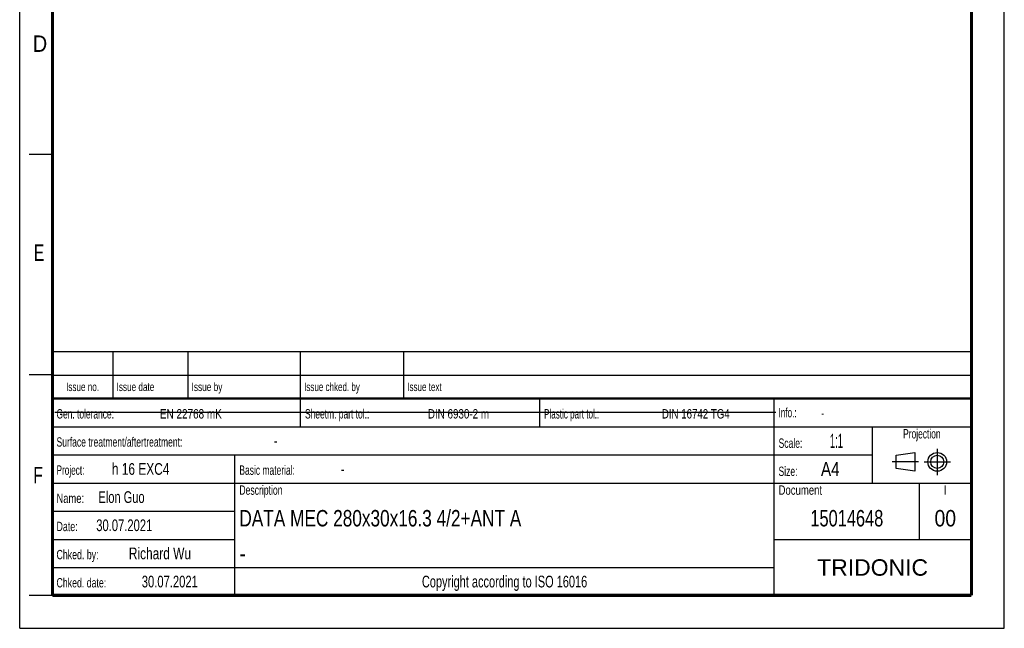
# Model space of a CAD drawing. Header units: millimetres. Extents: x 0 to 210, y 0 to 297.
# Tile 1 of 11: x 0 to 210, y 0 to 130. Entities that reach past the tile are written whole.
import ezdxf
from ezdxf.enums import TextEntityAlignment as Align

# ---------------------------------------------------------------- set-up
doc = ezdxf.new("R2010")
doc.units = ezdxf.units.MM
doc.header["$LTSCALE"] = 19.36
doc.linetypes.add('CENTER', pattern=[0.6, 0.375, -0.075, 0.075, -0.075])
doc.layers.get('0').update_dxf_attribs({"linetype": 'CONTINUOUS'})
doc.layers.add('DEFAULT_1', color=7, linetype='CENTER')
doc.layers.add('Z_NOTICE', color=7, linetype='CONTINUOUS')
doc.styles.get("Standard").update_dxf_attribs({"font": 'txt', "width": 0.7})
doc.styles.add('TEXTSTYLE_2', font='txt', dxfattribs={"width": 0.75})
doc.styles.add('TEXTSTYLE_5', font='arial.ttf')

# ---------------------------------------------------------------- blocks, each defined once
blk = doc.blocks.new('PROJEKTIONSMETHODE_BL0', base_point=(192.31, 35.47))
at = {"color": 2, "linetype": 'CONTINUOUS'}
for p, q in [((186.91, 36.87), (190.91, 37.47)), ((186.91, 34.07), (186.91, 36.87)), ((190.91, 37.47), (190.91, 33.47)), ((190.91, 33.47), (186.91, 34.07))]:
    blk.add_line(p, q, dxfattribs=at)
for radius in [2, 1.4]:
    blk.add_circle((195.71, 35.47), radius, dxfattribs=at)
at = {"layer": 'DEFAULT_1', "color": 2, "linetype": 'CENTER'}
for p, q in [((195.71, 38.27), (195.71, 32.67)), ((191.71, 35.47), (186.11, 35.47)), ((192.91, 35.47), (198.5, 35.47))]:
    blk.add_line(p, q, dxfattribs=at)

msp = doc.modelspace()

# ---------------------------------------------------------------- linework, layer by layer
at = {"color": 2, "linetype": 'CONTINUOUS'}
for p, q in [((0, 0), (0, 297)), ((210, 0), (210, 297)), ((7, 101), (2, 101)), ((6.91362, 48.96015), (6.91362, 58.96015)), ((6.91362, 58.96015), (202.91362, 58.96015)), ((19.91362, 48.96015), (19.91362, 58.96015)), ((35.91362, 48.96015), (35.91362, 58.96015)), ((59.91362, 48.96015), (59.91362, 58.96015)), ((81.91362, 48.96015), (81.91362, 58.96015)), ((202.91362, 48.96015), (202.91362, 58.96015)), ((7, 54), (2, 54)), ((6.91362, 53.96015), (202.91362, 53.96015)), ((6.91355, 6.96013), (6.91355, 48.96013)), ((6.91355, 48.96013), (202.91355, 48.96013)), ((6.91362, 48.96015), (202.91362, 48.96015)), ((59.91355, 42.96013), (59.91355, 48.96013)), ((110.91355, 42.96013), (110.91355, 48.96013)), ((160.91355, 6.96013), (160.91355, 48.96013)), ((202.91355, 6.96013), (202.91355, 48.96013)), ((6.91355, 42.96013), (202.91355, 42.96013)), ((181.91355, 30.96013), (181.91355, 42.96013)), ((6.91355, 36.96013), (181.91355, 36.96013)), ((45.91355, 6.96013), (45.91355, 36.96013)), ((6.91355, 30.96013), (202.91355, 30.96013)), ((191.91355, 18.96013), (191.91355, 30.96013)), ((6.91355, 24.96013), (45.91355, 24.96013)), ((6.91355, 18.96013), (45.91355, 18.96013)), ((160.91355, 18.96013), (202.91355, 18.96013)), ((6.91355, 12.96013), (160.91355, 12.96013)), ((7, 7), (2, 7)), ((6.91355, 6.96013), (202.91355, 6.96013)), ((0, 0), (210, 0))]:
    msp.add_line(p, q, dxfattribs=at)
at = {"color": 7, "linetype": 'CONTINUOUS'}
msp.add_line((7.46812, 46.04239), (161.26812, 46.04239), dxfattribs=at)
for points, const_width in [([(7, 7), (7, 290)], 0.7), ([(203, 7), (203, 290)], 0.7), ([(7, 49), (203, 49)], 0.5), ([(7, 7), (203, 7)], 0.7)]:
    msp.add_lwpolyline(points, dxfattribs=dict(at, const_width=const_width))

# ---------------------------------------------------------------- block references
at = {"color": 2, "linetype": 'CONTINUOUS'}
msp.add_blockref('PROJEKTIONSMETHODE_BL0', (192.30508, 35.46975), dxfattribs=at)

# ---------------------------------------------------------------- texts
at = {"color": 5, "linetype": 'CONTINUOUS', "style": 'TEXTSTYLE_2'}
for s, width, p in [('D', 0.904762, (2.80729, 122.85717)), ('E', 0.714286, (3.00245, 78.30247)), ('F', 0.714286, (2.92219, 30.89704))]:
    msp.add_text(s, height=3.5, dxfattribs=dict(at, width=width)).set_placement(p)
at = {"layer": 'Z_NOTICE', "color": 5, "linetype": 'CONTINUOUS', "style": 'TEXTSTYLE_2'}
for s, height, width, p in [('Issue date ', 1.8, 0.725108, (20.66362, 50.56015)), ('Issue by ', 1.8, 0.732804, (36.66362, 50.56015)), ('Issue chked. by', 1.8, 0.711111, (60.66362, 50.56015)), ('Issue text ', 1.8, 0.712121, (82.66362, 50.56015)), ('Gen. tolerance:', 2, 0.669841, (7.85105, 44.71013)), ('EN 22768 mK', 2, 0.792208, (29.91057, 44.71013)), ('Sheetm. part tol.:', 2, 0.67328, (60.85105, 44.71013)), ('DIN 6930-2 m', 2, 0.78373, (87.05343, 44.71013)), ('Plastic part tol.:', 2, 0.642857, (111.85105, 44.71013)), ('DIN 16742 TG4', 2, 0.772894, (136.95819, 44.71013)), ('Info.: ', 2, 0.64966, (161.85105, 44.96013)), ('Surface treatment/aftertreatment: ', 2, 0.681373, (7.85105, 38.71013)), ('Scale:  ', 2, 0.684524, (161.85105, 38.46013)), ('1:1', 3, 0.5, (172.80343, 38.46013)), ('-', 2.5, 0.714286, (54.18438, 38.71013)), ('Project: ', 2, 0.656085, (7.85105, 32.71013)), ('h 16 EXC4', 2.5, 0.759259, (19.66057, 32.71013)), ('Basic material: ', 2, 0.675595, (46.85105, 32.71013)), ('-', 2.5, 0.714286, (68.47009, 32.71013)), ('Size: ', 2, 0.678571, (161.85105, 32.46013)), (' A4', 3, 0.809524, (169.9939, 32.46013)), ('Elon Guo', 2.5, 0.705357, (16.80343, 26.71013)), ('Description', 2, 0.688312, (46.85105, 28.46013)), ('Document', 2, 0.761905, (161.85105, 28.46013)), ('Name: ', 2, 0.746032, (7.85105, 26.71013)), ('30.07.2021', 2.5, 0.714286, (16.32724, 20.71013)), ('Date: ', 2, 0.706349, (7.85105, 20.71013)), ('Chked. by: ', 2, 0.701299, (7.85105, 14.71013)), ('Richard Wu', 2.5, 0.759524, (23.27962, 14.71013)), ('Chked. date: ', 2, 0.699634, (7.85105, 8.71013)), ('30.07.2021', 2.5, 0.714286, (26.04152, 8.71013))]:
    msp.add_text(s, height=height, dxfattribs=dict(at, width=width)).set_placement(p)
for s, height, width, p in [('Issue no.', 1.8, 0.719577, (13.41362, 50.56015)), ('Projection', 2, 0.671429, (192.41355, 40.46013)), ('I', 2, 0.833333, (197.41355, 28.46013)), ('Copyright according to ISO 16016', 2.5, 0.700149, (103.41355, 8.71013))]:
    msp.add_text(s, height=height, dxfattribs=dict(at, width=width)).set_placement(p, align=Align.CENTER)
at = {"layer": 'Z_NOTICE', "color": 5, "linetype": 'CONTINUOUS', "width": 0.714286}
msp.add_text('-', height=1.8, dxfattribs=at).set_placement((170.94628, 44.96013))
at = {"layer": 'Z_NOTICE', "color": 7, "linetype": 'CONTINUOUS', "style": 'TEXTSTYLE_2'}
for s, width, p in [('DATA MEC 280x30x16.3 4/2+ANT A', 0.784921, (46.85105, 21.71013)), ('-', 0.904762, (46.85105, 14.21013))]:
    msp.add_text(s, height=3.5, dxfattribs=dict(at, width=width)).set_placement(p)
for s, width, p in [('15014648', 0.747024, (176.41355, 21.71013)), ('00', 0.880952, (197.41355, 21.71013))]:
    msp.add_text(s, height=3.5, dxfattribs=dict(at, width=width)).set_placement(p, align=Align.CENTER)
at = {"layer": 'Z_NOTICE', "color": 5, "linetype": 'CONTINUOUS', "style": 'TEXTSTYLE_5'}
msp.add_text('TRIDONIC', height=3.5, dxfattribs=at).set_placement((181.91355, 11.21013), align=Align.CENTER)

doc.saveas('drawing.dxf')
